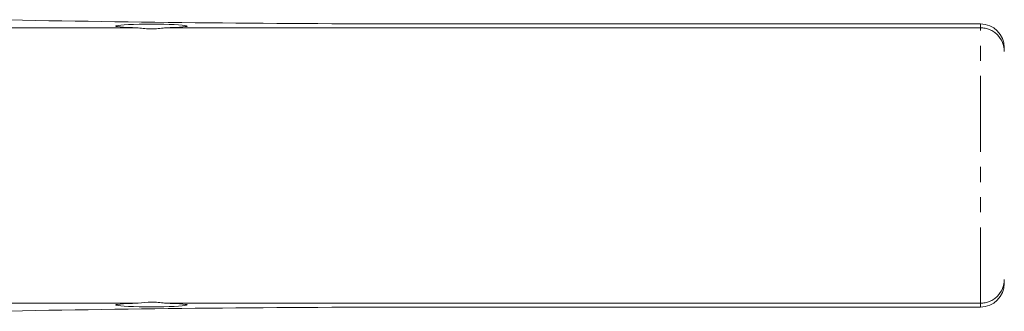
# Model space of a CAD drawing. Header units: millimetres. Extents: x 72 to 468, y 81 to 454.
# Tile 3 of 31: x 231 to 314, y 105 to 129. Entities that reach past the tile are written whole.
import ezdxf

# ---------------------------------------------------------------- set-up
doc = ezdxf.new("R2010")
doc.units = ezdxf.units.MM
doc.linetypes.add('PHANTOM', pattern=[12.7, 6.35, -1.27, 1.27, -1.27, 1.27, -1.27])

msp = doc.modelspace()

# ---------------------------------------------------------------- linework, layer by layer
at = {"color": 7, "linetype": 'Continuous', "lineweight": 15}
for p, q in [((208.839, 128.321), (241.021, 128.321)), ((243.225, 128.321), (311.65, 128.321)), ((311.65, 128.65), (265.337, 128.65)), ((265.337, 128.648), (265.337, 128.65)), ((311.65, 128.65), (311.65, 128.648)), ((208.839, 105.23), (241.021, 105.23)), ((243.225, 105.23), (311.65, 105.23)), ((265.337, 104.902), (265.337, 104.903)), ((265.337, 104.902), (311.65, 104.902)), ((311.65, 104.902), (311.65, 104.903))]:
    msp.add_line(p, q, dxfattribs=at)
at = {"color": 8, "linetype": 'PHANTOM', "lineweight": 0}
for p, q in [((311.65, 128.648), (265.337, 128.648)), ((311.65, 128.321), (311.65, 128.648)), ((311.65, 105.23), (311.65, 128.321)), ((265.337, 104.903), (311.65, 104.903)), ((311.65, 104.903), (311.65, 105.23))]:
    msp.add_line(p, q, dxfattribs=at)
at = {"color": 7, "linetype": 'Continuous', "lineweight": 15}
for centre, start, end in [((311.65, 126.648), 0, 90), ((311.65, 106.903), 270, 0)]:
    msp.add_arc(centre, 2, start, end, dxfattribs=at)
for centre, major_axis, start_param, end_param in [((265.337, 133.942), (101, 0), 4.34587, 4.712389), ((242.123, 128.468), (3, 0), 5.088513, 10.61945), ((265.337, 99.61), (101, 0), 1.570796, 1.937315), ((242.123, 105.084), (3, 0), 1.946921, 7.477857)]:
    msp.add_ellipse(centre, major_axis=major_axis, ratio=0.052408, start_param=start_param, end_param=end_param, dxfattribs=at)
for points, knots in [([(243.225, 128.321), (243.052, 128.293), (242.869, 128.27), (242.5, 128.24), (242.314, 128.232), (241.936, 128.232), (241.745, 128.24), (241.377, 128.27), (241.196, 128.293), (241.021, 128.321)], [0, 0, 0, 0, 0.25, 0.25, 0.5, 0.5, 0.75, 0.75, 1, 1, 1, 1]), ([(311.65, 128.321), (311.783, 128.321), (311.914, 128.308), (312.171, 128.257), (312.299, 128.219), (312.542, 128.118), (312.657, 128.057), (312.875, 127.912), (312.978, 127.828), (313.253, 127.553), (313.401, 127.333), (313.598, 126.859), (313.65, 126.598), (313.65, 126.343)], [0, 0, 0, 0, 0.125, 0.125, 0.25, 0.25, 0.375, 0.375, 0.5, 0.5, 0.75, 0.75, 1, 1, 1, 1]), ([(311.65, 105.23), (311.783, 105.23), (311.914, 105.243), (312.171, 105.294), (312.299, 105.333), (312.542, 105.433), (312.657, 105.495), (312.875, 105.64), (312.978, 105.724), (313.253, 105.998), (313.401, 106.219), (313.598, 106.693), (313.65, 106.953), (313.65, 107.209)], [0, 0, 0, 0, 0.125, 0.125, 0.25, 0.25, 0.375, 0.375, 0.5, 0.5, 0.75, 0.75, 1, 1, 1, 1]), ([(241.021, 105.23), (241.371, 105.287), (241.743, 105.319), (242.313, 105.319), (242.5, 105.312), (242.869, 105.281), (243.052, 105.259), (243.225, 105.23)], [0, 0, 0, 0, 0.5, 0.5, 0.75, 0.75, 1, 1, 1, 1])]:
    msp.add_open_spline(points, degree=3, knots=knots, dxfattribs=at)

doc.saveas('drawing.dxf')
